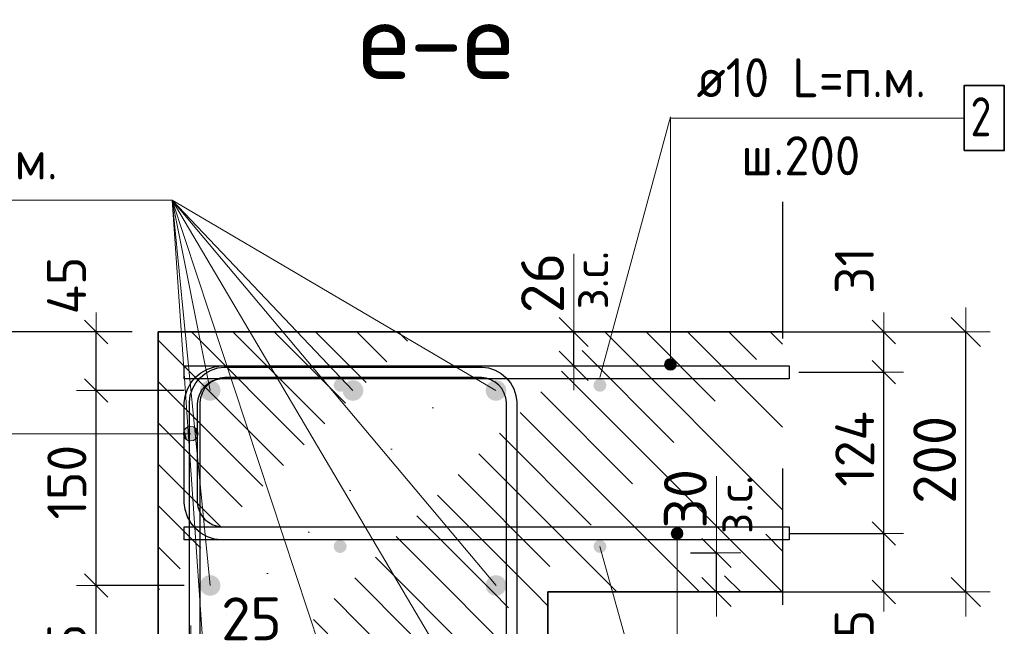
# Model space of a CAD drawing. Header units: metres. Extents: x -38 to 93, y -15 to 21.
# Tile 159 of 256: x 72.012 to 72.77, y 2.088 to 2.554. Entities that reach past the tile are written whole.
import ezdxf

# ---------------------------------------------------------------- set-up
doc = ezdxf.new("R2010")
doc.units = ezdxf.units.M
doc.header["$PDMODE"] = 65
doc.linetypes.add('______4', pattern=[0.135, 0.105, -0.03])
for name, color, linetype, lineweight in [('XR$3$Арм. стержнями верхней зоны', 180, 'Continuous', 35), ('XR$3$Арм. стержнями нижней зоны', 180, 'Continuous', 35), ('XR$3$Арм.стержн. Арматура края', 96, 'Continuous', 35), ('XR$3$Арм.стержн. Хомут', 240, 'Continuous', 35), ('XR$3$Арм.стержн.горизонт. 1', 180, 'Continuous', 35), ('XR$3$ВК__отв в полу 1-2 эт', 220, 'Continuous', 25), ('XR$3$Размерная линия (1)', 7, 'Continuous', 13), ('XR$3$Размерная линия_ общее', 7, 'Continuous', 13)]:
    doc.layers.add(name, color=color, linetype=linetype, lineweight=lineweight)
doc.styles.add('ISOCPEUR', font='txt')
doc.dimstyles.new('DIMSTYLE_10', dxfattribs={"dimtxt": 0.033, "dimasz": 0.0375, "dimexe": 0, "dimexo": 0, "dimgap": 0.0165, "dimtad": 2, "dimdec": 0, "dimlfac": 1000, "dimrnd": 1, "dimzin": 12, "dimdsep": 46, "dimtxsty": 'ISOCPEUR', "dimblk1": 'ALL_ML_STRICH', "dimblk2": 'ALL_ML_STRICH', "dimsah": 1, "dimcen": 0, "dimclrd": 7, "dimclre": 256, "dimclrt": 7, "dimadec": 0, "dimazin": 0, "dimtfac": 1, "dimtdec": 0, "dimtix": 1, "dimtmove": 2, "dimatfit": 3, "dimfxl": 0, "dimtvp": 1.2, "dimtzin": 0, "dimlwd": 0, "dimlwe": -3, "dimarcsym": 0})
doc.dimstyles.new('DIMSTYLE_12', dxfattribs={"dimtxt": 0.03, "dimasz": 0.03, "dimexe": 0, "dimexo": 0, "dimgap": 0.015, "dimtad": 2, "dimdec": 0, "dimlfac": 1000, "dimrnd": 1, "dimzin": 12, "dimdsep": 46, "dimtxsty": 'ISOCPEUR', "dimblk1": 'ALL_ML_STRICH', "dimblk2": 'ALL_ML_STRICH', "dimsah": 1, "dimcen": 0, "dimclrd": 7, "dimclre": 256, "dimclrt": 7, "dimadec": 0, "dimazin": 0, "dimtfac": 1, "dimtdec": 0, "dimtix": 1, "dimtmove": 2, "dimatfit": 3, "dimfxl": 0, "dimtzin": 0, "dimlwd": 0, "dimlwe": -3, "dimarcsym": 0})
doc.dimstyles.new('DIMSTYLE_14', dxfattribs={"dimtxt": 0.03, "dimasz": 0.03, "dimexe": 0, "dimexo": 0, "dimgap": 0.015, "dimtad": 2, "dimdec": 0, "dimlfac": 1000, "dimrnd": 1, "dimzin": 12, "dimdsep": 46, "dimtxsty": 'ISOCPEUR', "dimblk1": 'ALL_ML_STRICH', "dimblk2": 'ALL_ML_STRICH', "dimsah": 1, "dimcen": 0, "dimclrd": 7, "dimclre": 256, "dimclrt": 7, "dimadec": 0, "dimazin": 0, "dimtfac": 1, "dimtdec": 0, "dimtix": 1, "dimtmove": 2, "dimatfit": 3, "dimfxl": 0, "dimtvp": 1.2, "dimtzin": 0, "dimlwd": 0, "dimlwe": -3, "dimarcsym": 0})
doc.dimstyles.new('DIMSTYLE_18', dxfattribs={"dimtxt": 0.03, "dimasz": 0.03, "dimexe": 0, "dimexo": 0, "dimgap": 0.015, "dimtad": 2, "dimdec": 0, "dimlfac": 1000, "dimrnd": 5, "dimzin": 12, "dimdsep": 46, "dimtxsty": 'ISOCPEUR', "dimblk1": 'ALL_ML_STRICH', "dimblk2": 'ALL_ML_STRICH', "dimsah": 1, "dimcen": 0, "dimclrd": 7, "dimclre": 256, "dimclrt": 7, "dimadec": 0, "dimazin": 0, "dimtfac": 1, "dimtdec": 0, "dimtix": 1, "dimtmove": 2, "dimatfit": 3, "dimfxl": 0, "dimtvp": 1.2, "dimtzin": 0, "dimlwd": 0, "dimlwe": -3, "dimarcsym": 0})
doc.dimstyles.new('DIMSTYLE_19', dxfattribs={"dimtxt": 0.03, "dimasz": 0.03, "dimexe": 0, "dimexo": 0, "dimgap": 0.015, "dimtad": 2, "dimdec": 0, "dimlfac": 1000, "dimrnd": 5, "dimzin": 12, "dimdsep": 46, "dimtxsty": 'ISOCPEUR', "dimblk1": 'ALL_ML_STRICH', "dimblk2": 'ALL_ML_STRICH', "dimsah": 1, "dimcen": 0, "dimclrd": 7, "dimclre": 256, "dimclrt": 7, "dimadec": 0, "dimazin": 0, "dimtfac": 1, "dimtdec": 0, "dimtix": 1, "dimtmove": 2, "dimatfit": 3, "dimfxl": 0, "dimtzin": 0, "dimlwd": 0, "dimlwe": -3, "dimarcsym": 0})
doc.dimstyles.new('DIMSTYLE_8', dxfattribs={"dimtxt": 0.033, "dimasz": 0.0375, "dimexe": 0, "dimexo": 0, "dimgap": 0.0165, "dimtad": 2, "dimdec": 0, "dimlfac": 1000, "dimrnd": 1, "dimzin": 12, "dimdsep": 46, "dimtxsty": 'ISOCPEUR', "dimblk1": 'ALL_ML_STRICH', "dimblk2": 'ALL_ML_STRICH', "dimsah": 1, "dimcen": 0, "dimclrd": 7, "dimclre": 256, "dimclrt": 7, "dimadec": 0, "dimazin": 0, "dimtfac": 1, "dimtdec": 0, "dimtix": 1, "dimtmove": 2, "dimatfit": 3, "dimfxl": 0, "dimtzin": 0, "dimlwd": 0, "dimlwe": -3, "dimarcsym": 0})
pattern_1 = [(135, (0, 0), (-0.031819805, -0.031819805), [0.4, -0.05, 0, -0.05]), (135, (-0.01591, -0.01591), (-0.031819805, -0.031819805), [0.8, -0.1, 0.1, -0.1])]

# ---------------------------------------------------------------- blocks, each defined once
blk = doc.blocks.new('ALL_ML_STRICH')
at = {"color": 0, "linetype": 'ByBlock', "lineweight": -2}
for p, q in [((0, -0.5), (0, 0.5)), ((-0.3, -0.3), (0.3, 0.3)), ((-1, 0), (0.5, 0))]:
    blk.add_line(p, q, dxfattribs=at)
blk = doc.blocks.new('*D100')
at = {"layer": 'DEFPOINTS', "color": 7, "linetype": 'Continuous', "lineweight": 13, "transparency": 33554687}
for p in [(72.56881, 2.31411), (72.56881, 2.11411), (72.74036, 2.11411)]:
    blk.add_point(p, dxfattribs=at)
at = {"layer": 'XR$3$Размерная линия_ общее', "color": 253, "linetype": 'Continuous', "lineweight": -2, "true_color": 0xa0a0a0, "transparency": 33554687}
for p, q in [((72.58881, 2.31411), (72.74036, 2.31411)), ((72.58881, 2.11411), (72.74036, 2.11411))]:
    blk.add_line(p, q, dxfattribs=at)
at = {"layer": 'XR$3$Размерная линия_ общее', "color": 7, "linetype": 'Continuous', "lineweight": -2, "transparency": 33554687}
blk.add_line((72.74036, 2.11411), (72.74036, 2.31411), dxfattribs=at)
at = {"layer": 'XR$3$Размерная линия_ общее', "color": 7, "linetype": 'Continuous', "lineweight": 13, "transparency": 33554687, "xscale": 0.0375, "yscale": 0.0375, "zscale": 0.0375}
for p, rotation in [((72.74036, 2.31411), 90), ((72.74036, 2.11411), 270)]:
    blk.add_blockref('ALL_ML_STRICH', p, dxfattribs=dict(at, rotation=rotation))
at = {"layer": 'XR$3$Размерная линия_ общее', "color": 7, "linetype": 'Continuous', "lineweight": 13, "transparency": 33554687, "insert": (72.71636, 2.21576), "char_height": 0.033, "width": 0.099, "attachment_point": 5, "rotation": 90, "style": 'ISOCPEUR'}
blk.add_mtext('\\A1;{200}', dxfattribs=at)
blk = doc.blocks.new('*D311')
at = {"layer": 'DEFPOINTS', "color": 7, "linetype": 'Continuous', "lineweight": 13, "transparency": 33554687}
for p in [(72.58464, 2.15911), (72.59749, 2.11411), (72.67731, 2.11411)]:
    blk.add_point(p, dxfattribs=at)
at = {"layer": 'XR$3$Размерная линия (1)', "color": 9, "linetype": 'Continuous', "lineweight": -2, "true_color": 0xc7c7c7, "transparency": 33554687}
for p, q in [((72.60464, 2.15911), (72.67731, 2.15911)), ((72.61749, 2.11411), (72.67731, 2.11411))]:
    blk.add_line(p, q, dxfattribs=at)
at = {"layer": 'XR$3$Размерная линия (1)', "color": 7, "linetype": 'Continuous', "lineweight": -2, "transparency": 33554687}
blk.add_line((72.67731, 2.11411), (72.67731, 2.15911), dxfattribs=at)
at = {"layer": 'XR$3$Размерная линия (1)', "color": 7, "linetype": 'Continuous', "lineweight": 13, "transparency": 33554687, "xscale": 0.03, "yscale": 0.03, "zscale": 0.03}
for p, rotation in [((72.67731, 2.15911), 90), ((72.67731, 2.11411), 270)]:
    blk.add_blockref('ALL_ML_STRICH', p, dxfattribs=dict(at, rotation=rotation))
at = {"layer": 'XR$3$Размерная линия (1)', "color": 7, "linetype": 'Continuous', "lineweight": 13, "transparency": 33554687, "insert": (72.65445, 2.07837), "char_height": 0.03, "width": 0.06, "attachment_point": 5, "rotation": 90, "style": 'ISOCPEUR'}
blk.add_mtext('\\A1;{45}', dxfattribs=at)
blk = doc.blocks.new('*D312')
at = {"layer": 'DEFPOINTS', "color": 7, "linetype": 'Continuous', "lineweight": 13, "transparency": 33554687}
for p in [(72.59167, 2.28311), (72.58464, 2.15911), (72.67731, 2.15911)]:
    blk.add_point(p, dxfattribs=at)
at = {"layer": 'XR$3$Размерная линия (1)', "color": 9, "linetype": 'Continuous', "lineweight": -2, "true_color": 0xc7c7c7, "transparency": 33554687}
for p, q in [((72.61167, 2.28311), (72.67731, 2.28311)), ((72.60464, 2.15911), (72.67731, 2.15911))]:
    blk.add_line(p, q, dxfattribs=at)
at = {"layer": 'XR$3$Размерная линия (1)', "color": 7, "linetype": 'Continuous', "lineweight": -2, "transparency": 33554687}
blk.add_line((72.67731, 2.15911), (72.67731, 2.28311), dxfattribs=at)
at = {"layer": 'XR$3$Размерная линия (1)', "color": 7, "linetype": 'Continuous', "lineweight": 13, "transparency": 33554687, "xscale": 0.03, "yscale": 0.03, "zscale": 0.03}
for p, rotation in [((72.67731, 2.28311), 90), ((72.67731, 2.15911), 270)]:
    blk.add_blockref('ALL_ML_STRICH', p, dxfattribs=dict(at, rotation=rotation))
at = {"layer": 'XR$3$Размерная линия (1)', "color": 7, "linetype": 'Continuous', "lineweight": 13, "transparency": 33554687, "insert": (72.65481, 2.22411), "char_height": 0.03, "width": 0.09, "attachment_point": 5, "rotation": 90, "style": 'ISOCPEUR'}
blk.add_mtext('\\A1;{124}', dxfattribs=at)
blk = doc.blocks.new('*D313')
at = {"layer": 'DEFPOINTS', "color": 7, "linetype": 'Continuous', "lineweight": 13, "transparency": 33554687}
for p in [(72.5738, 2.31411), (72.59167, 2.28311), (72.67731, 2.28311)]:
    blk.add_point(p, dxfattribs=at)
at = {"layer": 'XR$3$Размерная линия (1)', "color": 9, "linetype": 'Continuous', "lineweight": -2, "true_color": 0xc7c7c7, "transparency": 33554687}
for p, q in [((72.5938, 2.31411), (72.67731, 2.31411)), ((72.61167, 2.28311), (72.67731, 2.28311))]:
    blk.add_line(p, q, dxfattribs=at)
at = {"layer": 'XR$3$Размерная линия (1)', "color": 7, "linetype": 'Continuous', "lineweight": -2, "transparency": 33554687}
blk.add_line((72.67731, 2.28311), (72.67731, 2.31411), dxfattribs=at)
at = {"layer": 'XR$3$Размерная линия (1)', "color": 7, "linetype": 'Continuous', "lineweight": 13, "transparency": 33554687, "xscale": 0.03, "yscale": 0.03, "zscale": 0.03}
for p, rotation in [((72.67731, 2.31411), 90), ((72.67731, 2.28311), 270)]:
    blk.add_blockref('ALL_ML_STRICH', p, dxfattribs=dict(at, rotation=rotation))
at = {"layer": 'XR$3$Размерная линия (1)', "color": 7, "linetype": 'Continuous', "lineweight": 13, "transparency": 33554687, "insert": (72.65457, 2.3614), "char_height": 0.03, "width": 0.06, "attachment_point": 5, "rotation": 90, "style": 'ISOCPEUR'}
blk.add_mtext('\\A1;{31}', dxfattribs=at)
blk = doc.blocks.new('*D314')
at = {"layer": 'DEFPOINTS', "color": 7, "linetype": 'Continuous', "lineweight": 13, "transparency": 33554687}
for p in [(72.3985, 2.31411), (72.3985, 2.28811), (72.43848, 2.28811)]:
    blk.add_point(p, dxfattribs=at)
at = {"layer": 'XR$3$Размерная линия_ общее', "color": 253, "linetype": 'Continuous', "lineweight": -2, "true_color": 0xa0a0a0, "transparency": 33554687}
for p, q in [((72.4185, 2.31411), (72.43848, 2.31411)), ((72.4185, 2.28811), (72.43848, 2.28811))]:
    blk.add_line(p, q, dxfattribs=at)
at = {"layer": 'XR$3$Размерная линия_ общее', "color": 7, "linetype": 'Continuous', "lineweight": -2, "transparency": 33554687}
blk.add_line((72.43848, 2.28811), (72.43848, 2.31411), dxfattribs=at)
at = {"layer": 'XR$3$Размерная линия_ общее', "color": 7, "linetype": 'Continuous', "lineweight": 13, "transparency": 33554687, "xscale": 0.0375, "yscale": 0.0375, "zscale": 0.0375}
for p, rotation in [((72.43848, 2.31411), 90), ((72.43848, 2.28811), 270)]:
    blk.add_blockref('ALL_ML_STRICH', p, dxfattribs=dict(at, rotation=rotation))
at = {"layer": 'XR$3$Размерная линия_ общее', "color": 7, "linetype": 'Continuous', "lineweight": 13, "transparency": 33554687, "insert": (72.43802, 2.33147), "char_height": 0.027, "width": 0.00135, "attachment_point": 1, "rotation": 90, "line_spacing_factor": 0.60241, "style": 'ISOCPEUR'}
blk.add_mtext('з.с.', dxfattribs=at)
at = {"layer": 'XR$3$Размерная линия_ общее', "color": 7, "linetype": 'Continuous', "lineweight": 13, "transparency": 33554687, "insert": (72.41448, 2.35184), "char_height": 0.033, "width": 0.066, "attachment_point": 5, "rotation": 90, "style": 'ISOCPEUR'}
blk.add_mtext('\\A1;{26}', dxfattribs=at)
blk = doc.blocks.new('*D323')
at = {"layer": 'DEFPOINTS', "color": 7, "linetype": 'Continuous', "lineweight": 13, "transparency": 33554687}
for p in [(72.50849, 2.14411), (72.50849, 2.11411), (72.54847, 2.11411)]:
    blk.add_point(p, dxfattribs=at)
at = {"layer": 'XR$3$Размерная линия_ общее', "color": 253, "linetype": 'Continuous', "lineweight": -2, "true_color": 0xa0a0a0, "transparency": 33554687}
for p, q in [((72.52849, 2.14411), (72.54847, 2.14411)), ((72.52849, 2.11411), (72.54847, 2.11411))]:
    blk.add_line(p, q, dxfattribs=at)
at = {"layer": 'XR$3$Размерная линия_ общее', "color": 7, "linetype": 'Continuous', "lineweight": -2, "transparency": 33554687}
blk.add_line((72.54847, 2.11411), (72.54847, 2.14411), dxfattribs=at)
at = {"layer": 'XR$3$Размерная линия_ общее', "color": 7, "linetype": 'Continuous', "lineweight": 13, "transparency": 33554687, "xscale": 0.0375, "yscale": 0.0375, "zscale": 0.0375}
for p, rotation in [((72.54847, 2.14411), 90), ((72.54847, 2.11411), 270)]:
    blk.add_blockref('ALL_ML_STRICH', p, dxfattribs=dict(at, rotation=rotation))
at = {"layer": 'XR$3$Размерная линия_ общее', "color": 7, "linetype": 'Continuous', "lineweight": 13, "transparency": 33554687, "insert": (72.54902, 2.15877), "char_height": 0.027, "width": 0.00135, "attachment_point": 1, "rotation": 90, "line_spacing_factor": 0.60241, "style": 'ISOCPEUR'}
blk.add_mtext('з.с.', dxfattribs=at)
at = {"layer": 'XR$3$Размерная линия_ общее', "color": 7, "linetype": 'Continuous', "lineweight": 13, "transparency": 33554687, "insert": (72.52447, 2.18584), "char_height": 0.033, "width": 0.066, "attachment_point": 5, "rotation": 90, "style": 'ISOCPEUR'}
blk.add_mtext('\\A1;{30}', dxfattribs=at)
blk = doc.blocks.new('*D340')
at = {"layer": 'DEFPOINTS', "color": 7, "linetype": 'Continuous', "lineweight": 13, "transparency": 33554687}
for p in [(72.11861, 2.31411), (71.98386, 1.95411), (72.11861, 1.95411)]:
    blk.add_point(p, dxfattribs=at)
at = {"layer": 'XR$3$Размерная линия (1)', "color": 9, "linetype": 'Continuous', "lineweight": -2, "true_color": 0xc7c7c7, "transparency": 33554687}
for p, q in [((72.09861, 2.31411), (71.98386, 2.31411)), ((72.09861, 1.95411), (71.98386, 1.95411))]:
    blk.add_line(p, q, dxfattribs=at)
at = {"layer": 'XR$3$Размерная линия (1)', "color": 7, "linetype": 'Continuous', "lineweight": -2, "transparency": 33554687}
blk.add_line((71.98386, 1.95411), (71.98386, 2.31411), dxfattribs=at)
at = {"layer": 'XR$3$Размерная линия (1)', "color": 7, "linetype": 'Continuous', "lineweight": 13, "transparency": 33554687, "xscale": 0.03, "yscale": 0.03, "zscale": 0.03}
for p, rotation in [((71.98386, 2.31411), 90), ((71.98386, 1.95411), 270)]:
    blk.add_blockref('ALL_ML_STRICH', p, dxfattribs=dict(at, rotation=rotation))
at = {"layer": 'XR$3$Размерная линия (1)', "color": 7, "linetype": 'Continuous', "lineweight": 13, "transparency": 33554687, "insert": (71.96136, 2.13561), "char_height": 0.03, "width": 0.09, "attachment_point": 5, "rotation": 90, "style": 'ISOCPEUR'}
blk.add_mtext('\\A1;{360}', dxfattribs=at)
blk = doc.blocks.new('*D341')
at = {"layer": 'DEFPOINTS', "color": 7, "linetype": 'Continuous', "lineweight": 13, "transparency": 33554687}
for p in [(72.11868, 2.0695), (72.11868, 2.03451), (72.14368, 2.02951)]:
    blk.add_point(p, dxfattribs=at)
at = {"layer": 'XR$3$Размерная линия_ общее', "color": 253, "linetype": 'Continuous', "lineweight": -2, "true_color": 0xa0a0a0, "transparency": 33554687}
for p, q in [((72.11868, 2.05451), (72.11868, 2.0695)), ((72.14368, 2.04951), (72.14368, 2.0695))]:
    blk.add_line(p, q, dxfattribs=at)
at = {"layer": 'XR$3$Размерная линия_ общее', "color": 7, "linetype": 'Continuous', "lineweight": -2, "transparency": 33554687}
blk.add_line((72.11868, 2.0695), (72.14368, 2.0695), dxfattribs=at)
at = {"layer": 'XR$3$Размерная линия_ общее', "color": 7, "linetype": 'Continuous', "lineweight": 13, "transparency": 33554687, "xscale": 0.0375, "yscale": 0.0375, "zscale": 0.0375, "rotation": 180}
blk.add_blockref('ALL_ML_STRICH', (72.11868, 2.0695), dxfattribs=at)
at = {"layer": 'XR$3$Размерная линия_ общее', "color": 7, "linetype": 'Continuous', "lineweight": 13, "transparency": 33554687, "xscale": 0.0375, "yscale": 0.0375, "zscale": 0.0375}
blk.add_blockref('ALL_ML_STRICH', (72.14368, 2.0695), dxfattribs=at)
at = {"layer": 'XR$3$Размерная линия_ общее', "color": 7, "linetype": 'Continuous', "lineweight": 13, "transparency": 33554687, "insert": (72.19041, 2.0935), "char_height": 0.033, "width": 0.066, "attachment_point": 5, "style": 'ISOCPEUR'}
blk.add_mtext('\\A1;{25}', dxfattribs=at)
at = {"layer": 'XR$3$Размерная линия_ общее', "color": 7, "linetype": 'Continuous', "lineweight": 13, "transparency": 33554687, "insert": (72.16346, 2.06929), "char_height": 0.027, "width": 0.00135, "attachment_point": 1, "line_spacing_factor": 0.60241, "style": 'ISOCPEUR'}
blk.add_mtext('з.с.', dxfattribs=at)
blk = doc.blocks.new('*D374')
at = {"layer": 'DEFPOINTS', "color": 7, "linetype": 'Continuous', "lineweight": 13, "transparency": 33554687}
for p in [(72.15853, 2.11911), (72.07081, 1.99411), (72.15853, 1.99411)]:
    blk.add_point(p, dxfattribs=at)
at = {"layer": 'XR$3$Размерная линия (1)', "color": 9, "linetype": 'Continuous', "lineweight": -2, "true_color": 0xc7c7c7, "transparency": 33554687}
for p, q in [((72.13853, 2.11911), (72.07081, 2.11911)), ((72.13853, 1.99411), (72.07081, 1.99411))]:
    blk.add_line(p, q, dxfattribs=at)
at = {"layer": 'XR$3$Размерная линия (1)', "color": 7, "linetype": 'Continuous', "lineweight": -2, "transparency": 33554687}
blk.add_line((72.07081, 1.99411), (72.07081, 2.11911), dxfattribs=at)
at = {"layer": 'XR$3$Размерная линия (1)', "color": 7, "linetype": 'Continuous', "lineweight": 13, "transparency": 33554687, "xscale": 0.03, "yscale": 0.03, "zscale": 0.03}
for p, rotation in [((72.07081, 2.11911), 90), ((72.07081, 1.99411), 270)]:
    blk.add_blockref('ALL_ML_STRICH', p, dxfattribs=dict(at, rotation=rotation))
at = {"layer": 'XR$3$Размерная линия (1)', "color": 7, "linetype": 'Continuous', "lineweight": 13, "transparency": 33554687, "insert": (72.04831, 2.06111), "char_height": 0.03, "width": 0.09, "attachment_point": 5, "rotation": 90, "style": 'ISOCPEUR'}
blk.add_mtext('\\A1;{125}', dxfattribs=at)
blk = doc.blocks.new('*D375')
at = {"layer": 'DEFPOINTS', "color": 7, "linetype": 'Continuous', "lineweight": 13, "transparency": 33554687}
for p in [(72.15864, 2.26911), (72.07081, 2.11911), (72.15853, 2.11911)]:
    blk.add_point(p, dxfattribs=at)
at = {"layer": 'XR$3$Размерная линия (1)', "color": 9, "linetype": 'Continuous', "lineweight": -2, "true_color": 0xc7c7c7, "transparency": 33554687}
for p, q in [((72.13864, 2.26911), (72.07081, 2.26911)), ((72.13853, 2.11911), (72.07081, 2.11911))]:
    blk.add_line(p, q, dxfattribs=at)
at = {"layer": 'XR$3$Размерная линия (1)', "color": 7, "linetype": 'Continuous', "lineweight": -2, "transparency": 33554687}
blk.add_line((72.07081, 2.11911), (72.07081, 2.26911), dxfattribs=at)
at = {"layer": 'XR$3$Размерная линия (1)', "color": 7, "linetype": 'Continuous', "lineweight": 13, "transparency": 33554687, "xscale": 0.03, "yscale": 0.03, "zscale": 0.03}
for p, rotation in [((72.07081, 2.26911), 90), ((72.07081, 2.11911), 270)]:
    blk.add_blockref('ALL_ML_STRICH', p, dxfattribs=dict(at, rotation=rotation))
at = {"layer": 'XR$3$Размерная линия (1)', "color": 7, "linetype": 'Continuous', "lineweight": 13, "transparency": 33554687, "insert": (72.04831, 2.19861), "char_height": 0.03, "width": 0.09, "attachment_point": 5, "rotation": 90, "style": 'ISOCPEUR'}
blk.add_mtext('\\A1;{150}', dxfattribs=at)
blk = doc.blocks.new('*D376')
at = {"layer": 'DEFPOINTS', "color": 7, "linetype": 'Continuous', "lineweight": 13, "transparency": 33554687}
for p in [(72.11861, 2.31411), (72.07081, 2.26911), (72.15864, 2.26911)]:
    blk.add_point(p, dxfattribs=at)
at = {"layer": 'XR$3$Размерная линия (1)', "color": 9, "linetype": 'Continuous', "lineweight": -2, "true_color": 0xc7c7c7, "transparency": 33554687}
for p, q in [((72.09861, 2.31411), (72.07081, 2.31411)), ((72.13864, 2.26911), (72.07081, 2.26911))]:
    blk.add_line(p, q, dxfattribs=at)
at = {"layer": 'XR$3$Размерная линия (1)', "color": 7, "linetype": 'Continuous', "lineweight": -2, "transparency": 33554687}
blk.add_line((72.07081, 2.26911), (72.07081, 2.31411), dxfattribs=at)
at = {"layer": 'XR$3$Размерная линия (1)', "color": 7, "linetype": 'Continuous', "lineweight": 13, "transparency": 33554687, "xscale": 0.03, "yscale": 0.03, "zscale": 0.03}
for p, rotation in [((72.07081, 2.31411), 90), ((72.07081, 2.26911), 270)]:
    blk.add_blockref('ALL_ML_STRICH', p, dxfattribs=dict(at, rotation=rotation))
at = {"layer": 'XR$3$Размерная линия (1)', "color": 7, "linetype": 'Continuous', "lineweight": 13, "transparency": 33554687, "insert": (72.04807, 2.34984), "char_height": 0.03, "width": 0.06, "attachment_point": 5, "rotation": 90, "style": 'ISOCPEUR'}
blk.add_mtext('\\A1;{45}', dxfattribs=at)

msp = doc.modelspace()

# ---------------------------------------------------------------- hatches: boundary and pattern name
at = {"linetype": 'Continuous', "lineweight": 13, "transparency": 33554687}
h = msp.add_hatch(dxfattribs=at)
h.set_pattern_fill('__________540', scale=0.015, style=0, pattern_type=2)
h.set_pattern_definition(pattern_1)
h.paths.add_polyline_path([(72.11868, 2.31411), (72.11868, 2.11411), (72.59928, 2.11411), (72.59928, 2.31411)], flags=0)
h = msp.add_hatch(dxfattribs=at)
h.set_pattern_fill('__________540', scale=0.015, style=0, pattern_type=2)
h.set_pattern_definition(pattern_1)
h.paths.add_polyline_path([(72.41868, 2.11411), (72.11868, 2.11411), (72.11868, 1.95411), (72.41868, 1.95411)], flags=0)
at = {"layer": 'XR$3$Арм. стержнями верхней зоны', "linetype": 'Continuous', "lineweight": 13, "transparency": 33554687}
for points in [[(72.51684, 2.29141), (72.5091, 2.29141), (72.50847, 2.28916)], [(72.51684, 2.29141), (72.50847, 2.28916), (72.51747, 2.28916)], [(72.51747, 2.28916), (72.50847, 2.28916), (72.5091, 2.28691)], [(72.51522, 2.29303), (72.51072, 2.29303), (72.5091, 2.29141)], [(72.51522, 2.29303), (72.5091, 2.29141), (72.51684, 2.29141)], [(72.51747, 2.28916), (72.5091, 2.28691), (72.51684, 2.28691)], [(72.51072, 2.29303), (72.51522, 2.29303), (72.51297, 2.29366)], [(72.51684, 2.28691), (72.5091, 2.28691), (72.51072, 2.28529)], [(72.51684, 2.28691), (72.51072, 2.28529), (72.51522, 2.28529)], [(72.51522, 2.28529), (72.51072, 2.28529), (72.51297, 2.28466)]]:
    msp.add_hatch(color=7, dxfattribs=at).paths.add_polyline_path(points)
at = {"layer": 'XR$3$Арм. стержнями верхней зоны', "linetype": 'Continuous', "lineweight": 50, "transparency": 33554687}
for points in [[(72.26368, 2.27311), (72.2633, 2.27502), (72.26222, 2.27665), (72.2606, 2.27773), (72.25868, 2.27811), (72.25677, 2.27773), (72.25515, 2.27665), (72.25406, 2.27502), (72.25368, 2.27311), (72.25406, 2.2712), (72.25515, 2.26958), (72.25677, 2.26849), (72.25868, 2.26811), (72.2606, 2.26849), (72.26222, 2.26958), (72.2633, 2.2712)], [(72.46368, 2.27311), (72.4633, 2.27502), (72.46222, 2.27665), (72.4606, 2.27773), (72.45868, 2.27811), (72.45677, 2.27773), (72.45515, 2.27665), (72.45406, 2.27502), (72.45368, 2.27311), (72.45406, 2.2712), (72.45515, 2.26958), (72.45677, 2.26849), (72.45868, 2.26811), (72.4606, 2.26849), (72.46222, 2.26958), (72.4633, 2.2712)]]:
    msp.add_hatch(color=4, dxfattribs=at).paths.add_polyline_path(points)
at = {"layer": 'XR$3$Арм. стержнями нижней зоны', "linetype": 'Continuous', "lineweight": 13, "transparency": 33554687}
for points in [[(72.51356, 2.15916), (72.52256, 2.15916), (72.52193, 2.16141)], [(72.51356, 2.15916), (72.52193, 2.16141), (72.51419, 2.16141)], [(72.51419, 2.16141), (72.52193, 2.16141), (72.52031, 2.16303)], [(72.51419, 2.16141), (72.52031, 2.16303), (72.51581, 2.16303)], [(72.51581, 2.16303), (72.52031, 2.16303), (72.51806, 2.16366)], [(72.51419, 2.15691), (72.52256, 2.15916), (72.51356, 2.15916)], [(72.51419, 2.15691), (72.52193, 2.15691), (72.52256, 2.15916)], [(72.51581, 2.15529), (72.52193, 2.15691), (72.51419, 2.15691)], [(72.51581, 2.15529), (72.52031, 2.15529), (72.52193, 2.15691)], [(72.52031, 2.15529), (72.51581, 2.15529), (72.51806, 2.15466)]]:
    msp.add_hatch(color=7, dxfattribs=at).paths.add_polyline_path(points)
at = {"layer": 'XR$3$Арм. стержнями нижней зоны', "linetype": 'Continuous', "lineweight": 50, "transparency": 33554687}
for points in [[(72.26368, 2.14911), (72.2633, 2.15102), (72.26222, 2.15265), (72.2606, 2.15373), (72.25868, 2.15411), (72.25677, 2.15373), (72.25515, 2.15265), (72.25406, 2.15102), (72.25368, 2.14911), (72.25406, 2.1472), (72.25515, 2.14558), (72.25677, 2.14449), (72.25868, 2.14411), (72.2606, 2.14449), (72.26222, 2.14558), (72.2633, 2.1472)], [(72.46368, 2.14911), (72.4633, 2.15102), (72.46222, 2.15265), (72.4606, 2.15373), (72.45868, 2.15411), (72.45677, 2.15373), (72.45515, 2.15265), (72.45406, 2.15102), (72.45368, 2.14911), (72.45406, 2.1472), (72.45515, 2.14558), (72.45677, 2.14449), (72.45868, 2.14411), (72.4606, 2.14449), (72.46222, 2.14558), (72.4633, 2.1472)]]:
    msp.add_hatch(color=4, dxfattribs=at).paths.add_polyline_path(points)
at = {"layer": 'XR$3$Арм.стержн. Арматура края', "linetype": 'Continuous', "lineweight": 13, "transparency": 33554687}
for points in [[(72.13881, 2.23307), (72.13881, 2.2387), (72.13802, 2.23588)], [(72.13881, 2.23307), (72.13881, 2.2387), (72.13802, 2.23588)], [(72.13881, 2.2387), (72.14083, 2.23105), (72.14083, 2.24072)], [(72.13881, 2.2387), (72.14083, 2.23105), (72.14083, 2.24072)], [(72.13881, 2.2387), (72.13881, 2.23307), (72.14083, 2.23105)], [(72.13881, 2.2387), (72.13881, 2.23307), (72.14083, 2.23105)], [(72.14083, 2.24072), (72.14365, 2.23026), (72.14365, 2.24151)], [(72.14083, 2.24072), (72.14365, 2.23026), (72.14365, 2.24151)], [(72.14083, 2.24072), (72.14083, 2.23105), (72.14365, 2.23026)], [(72.14083, 2.24072), (72.14083, 2.23105), (72.14365, 2.23026)], [(72.14365, 2.24151), (72.14365, 2.23026), (72.14646, 2.23105)], [(72.14365, 2.24151), (72.14646, 2.23105), (72.14646, 2.24072)], [(72.14365, 2.24151), (72.14365, 2.23026), (72.14646, 2.23105)], [(72.14365, 2.24151), (72.14646, 2.23105), (72.14646, 2.24072)], [(72.14646, 2.24072), (72.14646, 2.23105), (72.14848, 2.23307)], [(72.14646, 2.24072), (72.14848, 2.23307), (72.14848, 2.2387)], [(72.14646, 2.24072), (72.14646, 2.23105), (72.14848, 2.23307)], [(72.14646, 2.24072), (72.14848, 2.23307), (72.14848, 2.2387)], [(72.14848, 2.2387), (72.14848, 2.23307), (72.14927, 2.23588)], [(72.14848, 2.2387), (72.14848, 2.23307), (72.14927, 2.23588)]]:
    msp.add_hatch(color=7, dxfattribs=at).paths.add_polyline_path(points)
at = {"layer": 'XR$3$Арм.стержн.горизонт. 1', "linetype": 'Continuous', "lineweight": 50, "transparency": 33554687}
for points in [[(72.16664, 2.26911), (72.16604, 2.27217), (72.1643, 2.27477), (72.16171, 2.2765), (72.15864, 2.27711), (72.15558, 2.2765), (72.15299, 2.27477), (72.15125, 2.27217), (72.15064, 2.26911), (72.15125, 2.26605), (72.15299, 2.26345), (72.15558, 2.26172), (72.15864, 2.26111), (72.16171, 2.26172), (72.1643, 2.26345), (72.16604, 2.26605)], [(72.27657, 2.26911), (72.27596, 2.27217), (72.27423, 2.27477), (72.27163, 2.2765), (72.26857, 2.27711), (72.26551, 2.2765), (72.26291, 2.27477), (72.26118, 2.27217), (72.26057, 2.26911), (72.26118, 2.26605), (72.26291, 2.26345), (72.26551, 2.26172), (72.26857, 2.26111), (72.27163, 2.26172), (72.27423, 2.26345), (72.27596, 2.26605)], [(72.38665, 2.26911), (72.38604, 2.27217), (72.3843, 2.27477), (72.38171, 2.2765), (72.37865, 2.27711), (72.37558, 2.2765), (72.37299, 2.27477), (72.37125, 2.27217), (72.37065, 2.26911), (72.37125, 2.26605), (72.37299, 2.26345), (72.37558, 2.26172), (72.37865, 2.26111), (72.38171, 2.26172), (72.3843, 2.26345), (72.38604, 2.26605)], [(72.16661, 2.11911), (72.166, 2.12217), (72.16426, 2.12477), (72.16167, 2.1265), (72.15861, 2.12711), (72.15555, 2.1265), (72.15295, 2.12477), (72.15122, 2.12217), (72.15061, 2.11911), (72.15122, 2.11605), (72.15295, 2.11345), (72.15555, 2.11172), (72.15861, 2.11111), (72.16167, 2.11172), (72.16426, 2.11345), (72.166, 2.11605)], [(72.38668, 2.11911), (72.38607, 2.12217), (72.38434, 2.12477), (72.38174, 2.1265), (72.37868, 2.12711), (72.37562, 2.1265), (72.37303, 2.12477), (72.37129, 2.12217), (72.37068, 2.11911), (72.37129, 2.11605), (72.37303, 2.11345), (72.37562, 2.11172), (72.37868, 2.11111), (72.38174, 2.11172), (72.38434, 2.11345), (72.38607, 2.11605)]]:
    msp.add_hatch(color=7, dxfattribs=at).paths.add_polyline_path(points)

# ---------------------------------------------------------------- linework, layer by layer
at = {"color": 7, "linetype": '______4', "lineweight": 25, "transparency": 33554687}
msp.add_line((72.59928, 2.41411), (72.59928, 2.01411), dxfattribs=at)
at = {"color": 7, "linetype": 'Continuous', "lineweight": 13, "transparency": 33554687}
for p, q in [((72.43848, 2.31411), (72.43848, 2.37411)), ((72.54847, 2.14411), (72.54847, 2.20311))]:
    msp.add_line(p, q, dxfattribs=at)
at = {"color": 7, "linetype": 'Continuous', "lineweight": 35, "transparency": 33554687}
for p, q in [((72.11868, 2.31411), (72.11868, 2.11411)), ((72.59928, 2.31411), (72.11868, 2.31411)), ((72.11868, 2.11411), (72.11868, 1.95411)), ((72.41868, 1.95411), (72.41868, 2.11411)), ((72.41868, 2.11411), (72.59928, 2.11411))]:
    msp.add_line(p, q, dxfattribs=at)
at = {"layer": 'XR$3$Арм. стержнями верхней зоны', "color": 7, "linetype": 'Continuous', "lineweight": 13, "transparency": 33554687}
for p, q in [((72.51297, 2.47868), (72.73897, 2.47868)), ((72.51297, 2.47868), (72.51297, 2.28916)), ((72.50847, 2.28916), (72.50847, 2.28916)), ((72.51297, 2.29366), (72.51297, 2.29366)), ((72.51747, 2.28916), (72.51747, 2.28916)), ((72.51297, 2.28466), (72.51297, 2.28466))]:
    msp.add_line(p, q, dxfattribs=at)
at = {"layer": 'XR$3$Арм. стержнями верхней зоны', "color": 7, "linetype": 'Continuous', "lineweight": 35, "transparency": 33554687}
msp.add_lwpolyline([(72.73897, 2.45368), (72.76997, 2.45368), (72.76997, 2.50368), (72.73897, 2.50368), (72.73897, 2.45368)], dxfattribs=at)
at = {"layer": 'XR$3$Арм. стержнями верхней зоны', "color": 4, "linetype": 'Continuous', "lineweight": 25, "transparency": 33554687}
msp.add_lwpolyline([(72.13865, 2.28811), (72.60428, 2.28811), (72.60428, 2.27811), (72.13865, 2.27811), (72.13865, 2.28811)], dxfattribs=at)
at = {"layer": 'XR$3$Арм. стержнями верхней зоны', "color": 7, "linetype": 'Continuous', "lineweight": 13, "transparency": 33554687}
msp.add_circle((72.51297, 2.28916), 0.0045, dxfattribs=at)
at = {"layer": 'XR$3$Арм. стержнями нижней зоны', "color": 7, "linetype": 'Continuous', "lineweight": 13, "transparency": 33554687}
for p, q in [((72.51806, 2.16366), (72.51806, 2.16366)), ((72.51356, 2.15916), (72.51356, 2.15916)), ((72.51806, 1.936), (72.51806, 2.15916)), ((72.51806, 2.15466), (72.51806, 2.15466)), ((72.52256, 2.15916), (72.52256, 2.15916))]:
    msp.add_line(p, q, dxfattribs=at)
at = {"layer": 'XR$3$Арм. стержнями нижней зоны', "color": 4, "linetype": 'Continuous', "lineweight": 25, "transparency": 33554687}
msp.add_lwpolyline([(72.13866, 2.16411), (72.60428, 2.16411), (72.60428, 2.15411), (72.13866, 2.15411), (72.13866, 2.16411)], dxfattribs=at)
at = {"layer": 'XR$3$Арм. стержнями нижней зоны', "color": 7, "linetype": 'Continuous', "lineweight": 13, "transparency": 33554687}
msp.add_circle((72.51806, 2.15916), 0.0045, dxfattribs=at)
at = {"layer": 'XR$3$Арм.стержн. Арматура края', "color": 7, "linetype": 'Continuous', "lineweight": 13, "transparency": 33554687}
for p, q in [((72.14365, 2.24151), (72.14365, 2.24151)), ((72.14365, 2.24151), (72.14365, 2.24151)), ((71.65085, 2.23588), (72.02085, 2.23588)), ((72.02085, 2.23588), (72.14365, 2.23588)), ((72.02085, 2.23588), (72.14365, 2.23588)), ((72.13802, 2.23588), (72.13802, 2.23588)), ((72.13802, 2.23588), (72.13802, 2.23588)), ((72.14365, 2.23026), (72.14365, 2.23026)), ((72.14365, 2.23026), (72.14365, 2.23026)), ((72.14927, 2.23588), (72.14927, 2.23588)), ((72.14927, 2.23588), (72.14927, 2.23588))]:
    msp.add_line(p, q, dxfattribs=at)
at = {"layer": 'XR$3$Арм.стержн. Арматура края', "color": 4, "linetype": 'Continuous', "lineweight": 25, "transparency": 33554687}
msp.add_lwpolyline([(72.60428, 2.15411), (72.16721, 2.15411), (72.16199, 2.15484), (72.15656, 2.15663), (72.15155, 2.15944), (72.14742, 2.16288), (72.14397, 2.16701), (72.14116, 2.17202), (72.13937, 2.17746), (72.13865, 2.18268), (72.13865, 2.25955), (72.13937, 2.26476), (72.14116, 2.2702), (72.14397, 2.27521), (72.14742, 2.27934), (72.15155, 2.28279), (72.15656, 2.28559), (72.16199, 2.28739), (72.16721, 2.28811), (72.60428, 2.28811), (72.60428, 2.27811), (72.1679, 2.27811), (72.16427, 2.27761), (72.1606, 2.2764), (72.15724, 2.27452), (72.15452, 2.27224), (72.15224, 2.26951), (72.15036, 2.26616), (72.14915, 2.26249), (72.14865, 2.25885), (72.14865, 2.18337), (72.14915, 2.17973), (72.15036, 2.17607), (72.15224, 2.17271), (72.15452, 2.16998), (72.15724, 2.16771), (72.1606, 2.16583), (72.16427, 2.16462), (72.1679, 2.16411), (72.60428, 2.16411), (72.60428, 2.15411)], dxfattribs=at)
msp.add_lwpolyline([(72.60428, 2.15411), (72.16721, 2.15411), (72.16199, 2.15484), (72.15656, 2.15663), (72.15155, 2.15944), (72.14742, 2.16288), (72.14397, 2.16701), (72.14116, 2.17202), (72.13937, 2.17746), (72.13865, 2.18268), (72.13865, 2.25955), (72.13937, 2.26476), (72.14116, 2.2702), (72.14397, 2.27521), (72.14742, 2.27934), (72.15155, 2.28279), (72.15656, 2.28559), (72.16199, 2.28739), (72.16721, 2.28811), (72.60428, 2.28811), (72.60428, 2.27811), (72.1679, 2.27811), (72.16427, 2.27761), (72.1606, 2.2764), (72.15724, 2.27452), (72.15452, 2.27224), (72.15224, 2.26951), (72.15036, 2.26616), (72.14915, 2.26249), (72.14865, 2.25885), (72.14865, 2.18337), (72.14915, 2.17973), (72.15036, 2.17607), (72.15224, 2.17271), (72.15452, 2.16998), (72.15724, 2.16771), (72.1606, 2.16583), (72.16427, 2.16462), (72.1679, 2.16411), (72.60428, 2.16411), (72.60428, 2.15411)], dxfattribs=at)
at = {"layer": 'XR$3$Арм.стержн. Арматура края', "color": 7, "linetype": 'Continuous', "lineweight": 13, "transparency": 33554687}
msp.add_circle((72.14365, 2.23588), 0.00563, dxfattribs=at)
msp.add_circle((72.14365, 2.23588), 0.00563, dxfattribs=at)
at = {"layer": 'XR$3$Арм.стержн. Хомут', "color": 40, "linetype": 'Continuous', "lineweight": 25, "transparency": 33554687}
for points in [[(72.14264, 2.00479), (72.14264, 2.26043), (72.14332, 2.26531), (72.145, 2.27039), (72.14762, 2.27507), (72.15083, 2.27892), (72.15469, 2.28214), (72.15936, 2.28476), (72.16444, 2.28643), (72.16932, 2.28711), (72.36801, 2.28711), (72.37289, 2.28643), (72.37797, 2.28476), (72.38264, 2.28214), (72.38649, 2.27892), (72.38971, 2.27507), (72.39233, 2.27039), (72.394, 2.26531), (72.39468, 2.26043), (72.39468, 2.00479)], [(72.14264, 2.00479), (72.14264, 2.26043), (72.14332, 2.26531), (72.145, 2.27039), (72.14762, 2.27507), (72.15083, 2.27892), (72.15469, 2.28214), (72.15936, 2.28476), (72.16444, 2.28643), (72.16932, 2.28711), (72.36801, 2.28711), (72.37289, 2.28643), (72.37797, 2.28476), (72.38264, 2.28214), (72.38649, 2.27892), (72.38971, 2.27507), (72.39233, 2.27039), (72.394, 2.26531), (72.39468, 2.26043), (72.39468, 2.00479)], [(72.38668, 2.00534), (72.38668, 2.25988), (72.38618, 2.2635), (72.38497, 2.26716), (72.38309, 2.27051), (72.38081, 2.27324), (72.37808, 2.27552), (72.37473, 2.2774), (72.37107, 2.27861), (72.36745, 2.27911), (72.16988, 2.27911), (72.16626, 2.27861), (72.1626, 2.2774), (72.15924, 2.27552), (72.15651, 2.27324), (72.15423, 2.27051), (72.15236, 2.26716), (72.15115, 2.2635), (72.15064, 2.25988), (72.15064, 2.00534)], [(72.38668, 2.00534), (72.38668, 2.25988), (72.38618, 2.2635), (72.38497, 2.26716), (72.38309, 2.27051), (72.38081, 2.27324), (72.37808, 2.27552), (72.37473, 2.2774), (72.37107, 2.27861), (72.36745, 2.27911), (72.16988, 2.27911), (72.16626, 2.27861), (72.1626, 2.2774), (72.15924, 2.27552), (72.15651, 2.27324), (72.15423, 2.27051), (72.15236, 2.26716), (72.15115, 2.2635), (72.15064, 2.25988), (72.15064, 2.00534)]]:
    msp.add_lwpolyline(points, dxfattribs=at)
at = {"layer": 'XR$3$Арм.стержн.горизонт. 1', "color": 7, "linetype": 'Continuous', "lineweight": 13, "transparency": 33554687}
for p, q in [((71.84342, 2.4154), (72.12942, 2.4154)), ((72.12942, 2.4154), (72.26861, 1.99411)), ((72.12942, 2.4154), (72.15864, 2.26911)), ((72.12942, 2.4154), (72.37865, 2.26911)), ((72.12942, 2.4154), (72.15861, 2.11911)), ((72.12942, 2.4154), (72.37868, 1.99411)), ((72.12942, 2.4154), (72.37868, 2.11911)), ((72.12942, 2.4154), (72.15861, 1.99411)), ((72.12942, 2.4154), (72.26857, 2.26911))]:
    msp.add_line(p, q, dxfattribs=at)
at = {"layer": 'XR$3$ВК__отв в полу 1-2 эт', "color": 7, "linetype": 'Continuous', "lineweight": 13, "transparency": 33554687}
for p, q in [((72.45868, 2.27911), (72.51294, 2.47971)), ((72.45868, 2.14911), (72.51806, 1.936))]:
    msp.add_line(p, q, dxfattribs=at)

# ---------------------------------------------------------------- texts
at = {"color": 7, "linetype": 'Continuous', "lineweight": 13, "transparency": 33554687, "insert": (72.3326, 2.53871), "char_height": 0.06, "width": 0.1533913, "attachment_point": 5, "style": 'ISOCPEUR'}
msp.add_mtext('\\A1;{\\fISOCPEUR|i0|b0;\\H0.060000;\\W1.000000;\\C7;е-е}\\P', dxfattribs=at)
at = {"layer": 'XR$3$Арм. стержнями верхней зоны', "color": 7, "linetype": 'Continuous', "lineweight": 25, "transparency": 33554687, "char_height": 0.03, "attachment_point": 7, "style": 'ISOCPEUR'}
for s, insert, width in [('\\W0.94;ø10 L=п.м.', (72.53297, 2.49468), 0.1999832), ('\\W0.78;2', (72.74397, 2.46468), 0.0326407), ('\\W0.95;ш.200 ', (72.56747, 2.43468), 0.1311997)]:
    msp.add_mtext(s, dxfattribs=dict(at, insert=insert, width=width))
at = {"layer": 'XR$3$Арм.стержн.горизонт. 1', "color": 7, "linetype": 'Continuous', "lineweight": 25, "transparency": 33554687, "insert": (71.86342, 2.4314), "char_height": 0.03, "width": 0.1999831, "attachment_point": 7, "style": 'ISOCPEUR'}
msp.add_mtext('\\W0.94;ø16 L=п.м.', dxfattribs=at)

# ---------------------------------------------------------------- dimensions: what is measured, and where the dimension line sits
at = {"layer": 'XR$3$Размерная линия (1)', "color": 7, "linetype": 'Continuous', "lineweight": 13, "transparency": 33554687}
for base, p1, p2, dimstyle, picture, middle in [((72.67731, 2.31411), (72.61167, 2.28311), (72.5938, 2.31411), 'DIMSTYLE_14', '*D313', (72.65457, 2.3614)), ((72.07081, 2.31411), (72.13864, 2.26911), (72.09861, 2.31411), 'DIMSTYLE_18', '*D376', (72.04807, 2.34984)), ((71.98386, 2.31411), (72.09861, 1.95411), (72.09861, 2.31411), 'DIMSTYLE_19', '*D340', (71.96136, 2.13561)), ((72.67731, 2.28311), (72.60464, 2.15911), (72.61167, 2.28311), 'DIMSTYLE_12', '*D312', (72.65481, 2.22411)), ((72.07081, 2.26911), (72.13853, 2.11911), (72.13864, 2.26911), 'DIMSTYLE_19', '*D375', (72.04831, 2.19861)), ((72.67731, 2.15911), (72.61749, 2.11411), (72.60464, 2.15911), 'DIMSTYLE_14', '*D311', (72.65445, 2.07837)), ((72.07081, 2.11911), (72.13853, 1.99411), (72.13853, 2.11911), 'DIMSTYLE_19', '*D374', (72.04831, 2.06111))]:
    dim = msp.add_linear_dim(base=base, p1=p1, p2=p2, angle=90, dimstyle=dimstyle, override={"dimpost": '<>', "dimclrd": 7, "dimclre": 9, "dimclrt": 7, "dimlwd": 0, "dimlwe": 65533}, dxfattribs=at)
    dim.commit()
    dim.dimension.update_dxf_attribs({"geometry": picture, "text_midpoint": middle, "dimtype": 160})
at = {"layer": 'XR$3$Размерная линия_ общее', "color": 7, "linetype": 'Continuous', "lineweight": 13, "transparency": 33554687}
for base, p1, p2, picture, middle in [((72.43848, 2.31411), (72.4185, 2.28811), (72.4185, 2.31411), '*D314', (72.41448, 2.35184)), ((72.54847, 2.14411), (72.52849, 2.11411), (72.52849, 2.14411), '*D323', (72.52447, 2.18584))]:
    dim = msp.add_linear_dim(base=base, p1=p1, p2=p2, angle=90, text='<>\\Xз.с.', dimstyle='DIMSTYLE_10', override={"dimpost": '<>', "dimclrd": 7, "dimclre": 253, "dimclrt": 7, "dimlwd": 0, "dimlwe": 65533}, dxfattribs=at)
    dim.commit()
    dim.dimension.update_dxf_attribs({"geometry": picture, "text_midpoint": middle, "dimtype": 160})
dim = msp.add_linear_dim(base=(72.74036, 2.31411), p1=(72.58881, 2.11411), p2=(72.58881, 2.31411), angle=90, dimstyle='DIMSTYLE_8', override={"dimpost": '<>', "dimclrd": 7, "dimclre": 253, "dimclrt": 7, "dimlwd": 0, "dimlwe": 65533}, dxfattribs=at)
dim.commit()
dim.dimension.update_dxf_attribs({"geometry": '*D100', "text_midpoint": (72.71636, 2.21576), "dimtype": 160})
dim = msp.add_linear_dim(base=(72.14368, 2.0695), p1=(72.11868, 2.05451), p2=(72.14368, 2.04951), text='<>\\Xз.с.', dimstyle='DIMSTYLE_10', override={"dimpost": '<>', "dimclrd": 7, "dimclre": 253, "dimclrt": 7, "dimlwd": 0, "dimlwe": 65533}, dxfattribs=at)
dim.commit()
dim.dimension.update_dxf_attribs({"geometry": '*D341', "text_midpoint": (72.19041, 2.0935), "dimtype": 160})

doc.saveas('drawing.dxf')
